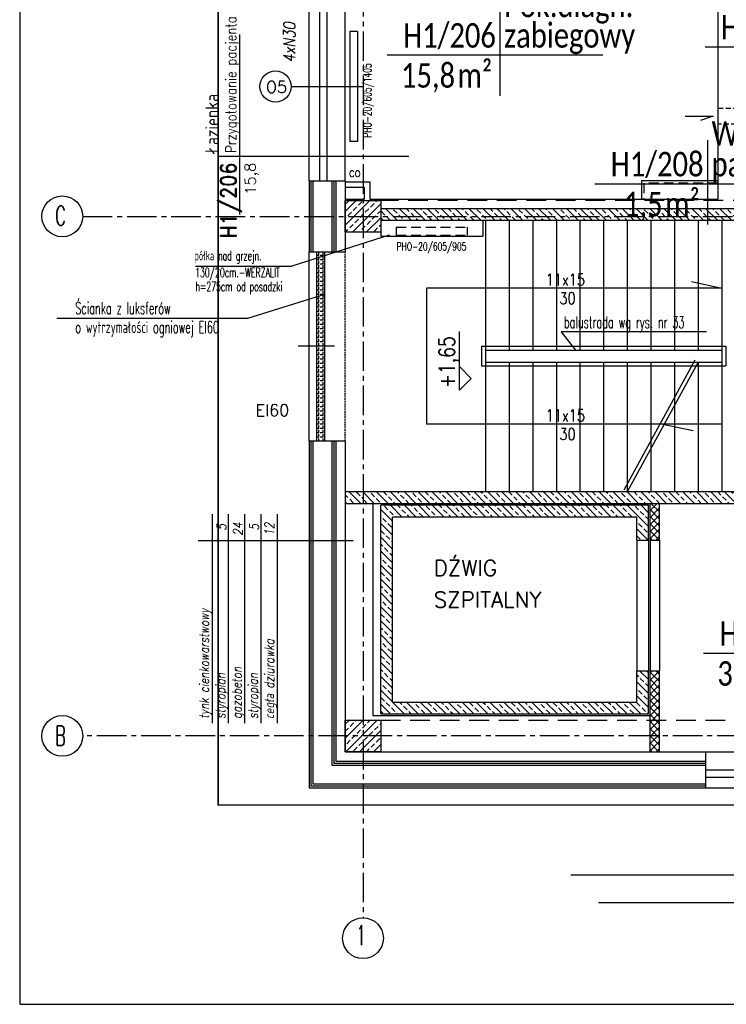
# Model space of a CAD drawing. Header units: millimetres. Extents: x 22487 to 25263, y -970 to 2939.
# Tile 1 of 11: x 22487 to 23384, y -970 to 281. Entities that reach past the tile are written whole.
import ezdxf
from ezdxf.enums import TextEntityAlignment as Align

# ---------------------------------------------------------------- set-up
doc = ezdxf.new("R2010")
doc.units = ezdxf.units.MM
for name, pattern in [('CENTER2', [1.125, 0.75, -0.125, 0.125, -0.125]), ('DASHED', [0.75, 0.5, -0.25]), ('DASHED2', [0.375, 0.25, -0.125]), ('HIDDEN', [0.375, 0.25, -0.125]), ('HIDDEN2', [0.1875, 0.125, -0.0625])]:
    doc.linetypes.add(name, pattern=pattern)
doc.layers.add('__zakres', color=10, linetype='Continuous', lineweight=35)
doc.layers.add('ŚCIANY_STARE', color=250, linetype='Continuous', lineweight=25)
for name, color, linetype in [('_A_metki', 19, 'Continuous'), ('A_PRZEKROJE', 7, 'Continuous'), ('a_półki', 3, 'Continuous'), ('A_PÓŁKI_CO_OPIS', 1, 'Continuous'), ('DACH', 7, 'Continuous'), ('DOCIEPLENIE', 8, 'Continuous'), ('GRAWITACJE', 1, 'HIDDEN2'), ('KRESKOWANIE', 251, 'Continuous'), ('ML-grzejniki', 3, 'Continuous'), ('ML-opis grzejniki', 1, 'Continuous'), ('NAZWY_POM_', 7, 'Continuous'), ('NAZWY_POM_ARCHITEKTURA', 7, 'Continuous'), ('NAZWY_POM_TECHNOLOGIA', 7, 'Continuous'), ('OKNA', 250, 'Continuous'), ('okna wywietrzaki', 250, 'Continuous'), ('OKNA_OPIS', 7, 'Continuous'), ('OPISY_ARCHITEKTURA', 7, 'Continuous'), ('OSIE', 1, 'CENTER2'), ('PODCIAGI', 251, 'DASHED'), ('s-piony c.o', 1, 'Continuous'), ('SCIANY_WEWNETRZNE', 5, 'Continuous'), ('SCIANY_ZEWNĘTRZNE', 5, 'Continuous'), ('SCIANY_ŻELBETOWE', 250, 'Continuous'), ('SLUPY', 250, 'Continuous'), ('TABELKA', 7, 'Continuous'), ('TEKST', 6, 'Continuous'), ('WIDOK', 250, 'Continuous'), ('ściany_p.pożar_kresk', 1, 'Continuous')]:
    doc.layers.add(name, color=color, linetype=linetype)
doc.styles.add('MM', font='calibri.ttf', dxfattribs={"width": 0.6, "height": 15})
doc.styles.add('ROMAND', font='romand', dxfattribs={"height": 20})
doc.styles.add('ROMANS', font='ROMANS.shx', dxfattribs={"width": 0.6})
doc.linetypes.add('BATTING', pattern='A,0.0001,-0.1,[134,ltypeshp.shx,S=0.1,R=0,X=-0.1,Y=0],-0.2,[134,ltypeshp.shx,S=0.1,R=180,X=0.1,Y=0],-0.1', length=0.4001)
doc.linetypes.add('OGRODZENIE1', pattern='A,0.25,-0.1,[133,ltypeshp.shx,S=0.1,R=0,X=-0.1,Y=0],-0.1,1', length=1.45)
doc.linetypes.add('ZIGZAG', pattern='A,0.0001,-0.2,[131,ltypeshp.shx,S=0.2,R=0,X=-0.2,Y=0],-0.4,[131,ltypeshp.shx,S=0.2,R=180,X=0.2,Y=0],-0.2', length=0.8001)
pattern_1 = [(315, (22705.294, -721.09), (8.83883, 8.83883), []), (315, (22709.714, -716.67), (8.83883, 8.83883), [6.25, -3.125])]
pattern_2 = [(315, (40101.712, -1800.323), (8.838835, 8.838835), []), (315, (40106.131, -1795.904), (8.838835, 8.838835), [6.25, -3.125])]
pattern_3 = [(45, (21940.659, -6942.751), (-4.490128, 4.490128), []), (135, (21940.659, -6942.751), (-4.490128, -4.490128), [])]

# ---------------------------------------------------------------- blocks, each defined once
blk = doc.blocks.new('OKNO_SCIANA_1X1')
for p, q in [((0.5, 1.5), (0.5, -0.5)), ((0, 1), (1, 1)), ((0, 0.7), (1, 0.7)), ((0, 0.5), (1, 0.5)), ((0, 0), (1, 0))]:
    blk.add_line(p, q)
blk = doc.blocks.new('NR_POMIESZCZENIA')
for p, q in [((0, 33.1), (0, -38.5)), ((-92.9, 0), (193.2, 0))]:
    blk.add_line(p, q)
at = {"style": 'ROMAND', "width": 0.9}
blk.add_attdef('205', text='', height=25, dxfattribs=at).set_placement((-10.2, 5.6), align=Align.RIGHT)
at = {"style": 'ROMANS', "width": 0.8}
for tag, p, height in [('SEKRETARIAT', (17.4, 5.6), 17), ('TERAKOTA', (16.1, -24.6), 12.5), ('FARBA', (17.6, -44.3), 12.5), ('SUFIT', (18.1, -63.8), 12.5)]:
    blk.add_attdef(tag, p, '', height=height, dxfattribs=at)
at = {"style": 'ROMANS'}
blk.add_attdef('25.50', text='', height=17, rotation=0.9, dxfattribs=at).set_placement((-10.3, -24.7), align=Align.RIGHT)
blk = doc.blocks.new('KOTA_RZUT')
for p, q in [((0, 0), (-15, 15)), ((-15, 15), (59.6, 15)), ((0, 0), (15, 15))]:
    blk.add_line(p, q)
at = {"style": 'ROMANS', "width": 0.8}
blk.add_attdef('POZIOM', text='', height=20, dxfattribs=at).set_placement((20.7, 21), align=Align.CENTER)
blk = doc.blocks.new('*U1771')
at = {"layer": '_A_metki', "color": 1}
for points in [[(50, 21.37), (50, -20)], [(-5.26, 0), (100.46, 0)]]:
    blk.add_lwpolyline(points, dxfattribs=at)
at = {"layer": '_A_metki', "insert": (46.18, -4), "char_height": 12, "width": 19.7618, "attachment_point": 3, "line_spacing_factor": 0.8, "style": 'MM'}
blk.add_mtext('{\\W0.8;m²}', dxfattribs=at)
at = {"layer": '_A_metki', "style": 'MM', "width": 0.8}
for tag, p in [('NAZWA 1', (52, 15)), ('NAZWA 2', (52, 0))]:
    blk.add_attdef(tag, text='', height=12, dxfattribs=at).set_placement(p, align=Align.BOTTOM_LEFT)
for tag, p in [('nr pom.', (48, 0)), ('POW', (24.18, -21.08))]:
    blk.add_attdef(tag, text='', height=12, dxfattribs=at).set_placement(p, align=Align.BOTTOM_RIGHT)
blk.add_attdef('POW.', text='', height=12, dxfattribs=at).set_placement((28, -4), align=Align.TOP_RIGHT)
at = {"layer": '_A_metki', "style": 'MM', "oblique": 15, "width": 0.8}
blk.add_attdef('posadzka', text='', height=12, dxfattribs=at).set_placement((52, -4), align=Align.TOP_LEFT)

msp = doc.modelspace()

# ---------------------------------------------------------------- hatches: boundary and pattern name
at = {"layer": 'KRESKOWANIE'}
h = msp.add_hatch(dxfattribs=at)
h.set_pattern_fill('BRASS', color=256, scale=50, angle=45, style=0)
h.set_pattern_definition([(45, (40101.712, -1800.323), (-8.838835, 8.838835), []), (45, (40097.292, -1795.904), (-8.838835, 8.838835), [6.25, -3.125])])
h.paths.add_polyline_path([(22922.7, 50.7), (22900.2, 50.7), (22900.2, 30.7), (22922.7, 30.7)])
h.paths.add_polyline_path([(22945.2, 50.7), (22922.7, 50.7), (22922.7, 30.7), (22945.2, 30.7)])
h.paths.add_polyline_path([(22945.2, 30.7), (22922.7, 30.7), (22922.7, 10.7), (22945.2, 10.7)])
h.paths.add_polyline_path([(22922.7, 30.7), (22900.2, 30.7), (22900.2, 10.7), (22922.7, 10.7)])
h = msp.add_hatch(dxfattribs=at)
h.set_pattern_fill('BRASS', color=256, scale=50, angle=315, style=0)
h.set_pattern_definition(pattern_1)
h.paths.add_polyline_path([(23452.7, 30.7), (23452.7, 40.7), (23082.7, 40.7), (23082.7, 30.7)])
h.paths.add_polyline_path([(23560.2, 30.7), (23560.2, 40.7), (23452.7, 40.7), (23452.7, 30.7)])
h.paths.add_polyline_path([(23560.2, 25.7), (23560.2, 30.7), (23452.7, 30.7), (23452.7, 25.7)])
h.paths.add_polyline_path([(23452.7, 25.7), (23452.7, 30.7), (23082.7, 30.7), (23082.7, 25.7)])
h.paths.add_polyline_path([(23082.7, 25.7), (23082.7, 30.7), (22997.7, 30.7), (22997.7, 25.7)])
h.paths.add_polyline_path([(23082.7, 30.7), (23082.7, 40.7), (22997.7, 40.7), (22997.7, 30.7)])
h.paths.add_polyline_path([(22945.2, 40.7), (22945.2, 30.7), (22997.7, 30.7), (22997.7, 40.7)])
h.paths.add_polyline_path([(22997.7, 25.7), (22997.7, 30.7), (22945.2, 30.7), (22945.2, 25.7)])
h = msp.add_hatch(dxfattribs=at)
h.set_pattern_fill('BRASS', color=256, scale=50, angle=315, style=0)
h.set_pattern_definition(pattern_2)
h.paths.add_polyline_path([(22922.7, -334.3), (22922.7, -319.3), (22900.2, -319.3), (22900.2, -334.3)])
h = msp.add_hatch(dxfattribs=at)
h.set_pattern_fill('BRASS', color=256, scale=50, angle=315, style=0)
h.set_pattern_definition(pattern_1)
h.paths.add_polyline_path([(22922.7, -319.3), (22922.7, -334.3), (23582.7, -334.3), (23582.7, -319.3)])
h = msp.add_hatch(dxfattribs=at)
h.set_pattern_fill('BRASS', color=256, scale=50, angle=315, style=0)
h.set_pattern_definition(pattern_2)
h.paths.add_polyline_path([(22945.2, -336.3), (22945.2, -601.3), (23285.2, -601.3), (23285.2, -546.5), (23270.2, -546.5), (23270.2, -586.3), (22960.2, -586.3), (22960.2, -351.3), (23270.2, -351.3), (23270.2, -380.5), (23285.2, -380.5), (23285.2, -336.3)])
h = msp.add_hatch(dxfattribs=at)
h.set_pattern_fill('BRASS', color=256, scale=50, angle=45, style=0)
h.set_pattern_definition([(45, (22705.294, -721.041), (-8.83883, 8.83883), []), (45, (22700.875, -716.622), (-8.83883, 8.83883), [6.25, -3.125])])
h.paths.add_polyline_path([(22922.7, -609.3), (22900.2, -609.3), (22900.2, -629.3), (22922.7, -629.3)])
h.paths.add_polyline_path([(22945.2, -609.3), (22922.7, -609.3), (22922.7, -629.3), (22945.2, -629.3)])
h.paths.add_polyline_path([(22945.2, -629.3), (22922.7, -629.3), (22922.7, -649.3), (22945.2, -649.3)])
h.paths.add_polyline_path([(22922.7, -629.3), (22900.2, -629.3), (22900.2, -649.3), (22922.7, -649.3)])
at = {"layer": 'OKNA'}
h = msp.add_hatch(dxfattribs=at)
h.set_pattern_fill('ANGLE', color=256, scale=20, angle=90, style=0)
h.set_pattern_definition([(90, (27453.7575, 13879.653), (-5.5, 3e-16), [4, -1.5]), (180, (27453.7575, 13879.653), (-7e-16, -5.5), [4, -1.5])])
h.paths.add_polyline_path([(22864.2, -14.3), (22864.2, -254.3), (22874.2, -254.3), (22874.2, -14.3)])
at = {"layer": 'ściany_p.pożar_kresk', "ltscale": 50}
h = msp.add_hatch(dxfattribs=at)
h.set_pattern_fill('NET', color=256, scale=2, angle=45, style=0)
h.set_pattern_definition(pattern_3)
h.paths.add_polyline_path([(23299.2, -334.3), (23287.2, -334.3), (23287.2, -380.5), (23299.2, -380.5)])
h = msp.add_hatch(dxfattribs=at)
h.set_pattern_fill('NET', color=256, scale=2, angle=45, style=0)
h.set_pattern_definition(pattern_3)
h.paths.add_polyline_path([(23299.2, -546.5), (23287.2, -546.5), (23287.2, -609.3), (23299.2, -609.3)])
h.paths.add_polyline_path([(23299.2, -609.3), (23287.2, -609.3), (23287.2, -629.3), (23299.2, -629.3)])
h.paths.add_polyline_path([(23299.2, -629.3), (23287.2, -629.3), (23287.2, -649.3), (23299.2, -649.3)])

# ---------------------------------------------------------------- linework, layer by layer
at = {"layer": '__zakres', "linetype": 'OGRODZENIE1', "ltscale": 40}
msp.add_lwpolyline([(22738.8, 2815), (23959.9, 2815), (23952.7, 1745.2), (24427.5, 1745.2), (24429.1, 1125.4), (24617.7, 1125.4), (24617.7, 807.2), (24473.7, 807.2), (24473.7, 551), (24850.4, 551), (24850.4, -716.4), (22738.8, -717.3), (22738.8, 2815)], dxfattribs=at)
at = {"layer": 'A_PRZEKROJE', "ltscale": 50}
msp.add_line((22910, -381.4), (22713.2, -381.4), dxfattribs=at)
at = {"layer": 'a_półki', "ltscale": 25}
for p, q in [((23075, 25.7), (23075, 5.7)), ((22945.2, 10.7), (22945.2, 5.7))]:
    msp.add_line(p, q, dxfattribs=at)
at = {"layer": 'a_półki'}
msp.add_line((22945.2, 5.7), (23075, 5.7), dxfattribs=at)
at = {"layer": 'A_PÓŁKI_CO_OPIS', "linetype": 'Continuous'}
for p in [(22955.9, 7), (22710.1, -32.6)]:
    msp.add_line(p, (22832.3, -32.6), dxfattribs=at)
at = {"layer": 'DACH', "color": 9}
for p, q in [((23414.2, -806.2), (23186.7, -806.2)), ((23421.7, -841.3), (23221.7, -841.3))]:
    msp.add_line(p, q, dxfattribs=at)
at = {"layer": 'DOCIEPLENIE', "linetype": 'BATTING', "ltscale": 0.2}
for p, q in [((22854.2, 75.7), (22854.2, -14.3)), ((22883.1, 75.7), (22883.1, -14.3)), ((22888.1, 75.7), (22888.1, -14.3))]:
    msp.add_line(p, q, dxfattribs=at)
at = {"layer": 'DOCIEPLENIE', "linetype": 'ZIGZAG', "ltscale": 5}
for p, q in [((22856.6, 75.7), (22856.6, -14.3)), ((22885.6, 75.7), (22885.6, -14.3)), ((22856.6, -254.3), (22856.6, -692.9)), ((22885.6, -254.3), (22885.6, -663.9)), ((22885.6, -663.9), (23357.6, -663.8)), ((22856.6, -692.9), (23357.6, -692.8))]:
    msp.add_line(p, q, dxfattribs=at)
at = {"layer": 'DOCIEPLENIE'}
for p, q in [((22854.2, -254.3), (22854.2, -695.3)), ((22883.2, -254.3), (22883.2, -666.3)), ((22888.2, -254.3), (22888.2, -661.3)), ((22888.2, -661.3), (23357.8, -661.3)), ((22883.2, -666.3), (23357.8, -666.3)), ((22854.2, -695.3), (23357.8, -695.3))]:
    msp.add_line(p, q, dxfattribs=at)
at = {"layer": 'GRAWITACJE', "linetype": 'HIDDEN2', "ltscale": 50}
for p, q in [((23605.2, 167.7), (23373.2, 167.7)), ((23565.2, 147.7), (23373.2, 147.7))]:
    msp.add_line(p, q, dxfattribs=at)
at = {"layer": 'GRAWITACJE', "color": 3, "linetype": 'Continuous'}
for p, q in [((23331.7, 158.1), (23367.1, 158.1)), ((23367.1, 158.1), (23351.4, 152.3))]:
    msp.add_line(p, q, dxfattribs=at)
at = {"layer": 'ML-grzejniki', "ltscale": 50}
for p, q in [((22905.9, 265.7), (22905.9, 125.7)), ((22915.9, 265.7), (22905.9, 265.7)), ((22915.9, 265.7), (22915.9, 125.7)), ((22915.9, 125.7), (22905.9, 125.7))]:
    msp.add_line(p, q, dxfattribs=at)
at = {"layer": 'ML-grzejniki', "linetype": 'DASHED2', "ltscale": 50}
for p, q in [((22965, 17), (22965, 7)), ((22965, 17), (23055, 17)), ((23055, 17), (23055, 7)), ((22965, 7), (23055, 7))]:
    msp.add_line(p, q, dxfattribs=at)
at = {"layer": 'NAZWY_POM_ARCHITEKTURA'}
msp.add_line((22745.6, 107.3), (22980.7, 107.3), dxfattribs=at)
at = {"layer": 'OKNA'}
for p, q in [((22864.2, -254.3), (22864.2, -14.3)), ((22874.2, -254.3), (22874.2, -14.3)), ((22886.4, -134.3), (22840.4, -134.3))]:
    msp.add_line(p, q, dxfattribs=at)
at = {"layer": 'OKNA_OPIS', "linetype": 'Continuous'}
msp.add_circle((22811.6, 195.7), 19.8, dxfattribs=at)
at = {"layer": 'OPISY_ARCHITEKTURA', "ltscale": 50}
for p, q in [((22776.4, -98.7), (22874.2, -68.3)), ((22534.1, -98.7), (22776.4, -98.7)), ((23174.5, -115.9), (23192.6, -139.3)), ((23359, -115.9), (23174.5, -115.9))]:
    msp.add_line(p, q, dxfattribs=at)
at = {"layer": 'OPISY_ARCHITEKTURA'}
for p, q in [((22731.4, -613.2), (22731.4, -347.5)), ((22752.1, -613.2), (22752.1, -347.5)), ((22772.8, -613.2), (22772.8, -347.5)), ((22793.4, -613.2), (22793.4, -347.5)), ((22814.1, -613.2), (22814.1, -347.5))]:
    msp.add_line(p, q, dxfattribs=at)
at = {"layer": 'OSIE', "ltscale": 50}
for p, q in [((22922.7, 2853.2), (22922.7, -860.4)), ((22566.8, 30.7), (24759.8, 30.7)), ((24759.8, -629.3), (22566.8, -629.3))]:
    msp.add_line(p, q, dxfattribs=at)
at = {"layer": 'PODCIAGI', "ltscale": 50}
for p, q in [((24580.2, 50.7), (22940.4, 50.7)), ((22945.2, -609.3), (24580.2, -609.3))]:
    msp.add_line(p, q, dxfattribs=at)
at = {"layer": 'SCIANY_WEWNETRZNE'}
for p, q in [((22900.2, 74.7), (22931.2, 74.7)), ((22900.2, 67.7), (22924.2, 67.7)), ((22924.2, 67.7), (22924.2, 52.7)), ((22931.2, 74.7), (22931.2, 52.7))]:
    msp.add_line(p, q, dxfattribs=at)
at = {"layer": 'SCIANY_ZEWNĘTRZNE'}
for p, q in [((22854.2, 75.7), (22900.2, 75.7)), ((22859.2, 75.7), (22859.2, -14.3)), ((22900.2, 75.7), (22900.2, 30.7)), ((22900.2, 30.7), (22900.2, -14.3)), ((22854.2, -14.3), (22900.2, -14.3)), ((22854.2, -254.3), (22900.2, -254.3)), ((22859.2, -254.3), (22859.2, -690.3)), ((22900.2, -254.3), (22900.2, -649.3)), ((22900.2, -649.3), (23357.8, -649.3)), ((23357.8, -695.3), (23357.8, -649.3)), ((22859.2, -690.3), (23357.8, -690.3))]:
    msp.add_line(p, q, dxfattribs=at)
at = {"layer": 'SCIANY_ŻELBETOWE'}
for p, q in [((22945.2, 40.7), (23560.2, 40.7)), ((22945.2, 25.7), (23560.2, 25.7)), ((23582.7, -319.3), (22900.2, -319.3)), ((23582.7, -334.3), (22900.2, -334.3)), ((23285.2, -336.3), (22945.2, -336.3)), ((22945.2, -601.3), (22945.2, -336.3)), ((23285.2, -380.5), (23285.2, -336.3)), ((23270.2, -351.3), (22960.2, -351.3)), ((22960.2, -586.3), (22960.2, -351.3)), ((23270.2, -380.5), (23270.2, -351.3)), ((23270.2, -380.5), (23285.2, -380.5)), ((23270.2, -546.5), (23285.2, -546.5)), ((23270.2, -586.3), (23270.2, -546.5)), ((23285.2, -601.3), (23285.2, -546.5)), ((22960.2, -586.3), (23270.2, -586.3)), ((22945.2, -601.3), (23285.2, -601.3))]:
    msp.add_line(p, q, dxfattribs=at)
at = {"layer": 'SLUPY'}
for points in [[(22900.2, 50.7), (22945.2, 50.7), (22945.2, 10.7), (22900.2, 10.7)], [(22900.2, -609.3), (22945.2, -609.3), (22945.2, -649.3), (22900.2, -649.3)], [(22900.2, -609.3), (22945.2, -609.3), (22945.2, -649.3), (22900.2, -649.3)]]:
    msp.add_lwpolyline(points, close=True, dxfattribs=at)
at = {"layer": 'TABELKA', "ltscale": 25}
for p, q in [((22486.8, 2938.7), (22486.8, -970.2)), ((22487.3, -970.2), (25257.3, -970.2))]:
    msp.add_line(p, q, dxfattribs=at)
at = {"layer": 'TEKST'}
for centre in [(22540.9, 30.7), (22540.9, -629.3), (22922.7, -886.3)]:
    msp.add_circle(centre, 25.9, dxfattribs=at)
at = {"layer": 'WIDOK'}
for p, q in [((23373.2, 75.7), (23276.4, 75.7)), ((23276.4, 75.7), (23276.4, 52.7)), ((23078.2, 25.7), (23078.2, -319.3)), ((23108.2, 25.7), (23108.2, -139.3)), ((23138.2, 25.7), (23138.2, -139.3)), ((23168.2, 25.7), (23168.2, -139.3)), ((23198.2, 25.7), (23198.2, -139.3)), ((23228.2, 25.7), (23228.2, -139.3)), ((23258.2, 25.7), (23258.2, -139.3)), ((23288.2, 25.7), (23288.2, -139.3)), ((23318.2, 25.7), (23318.2, -139.3)), ((23348.2, 25.7), (23348.2, -139.3)), ((23378.2, 25.7), (23378.2, -319.3)), ((22854.2, -254.3), (22854.2, -14.3)), ((23378.2, -60.6), (23003.2, -60.6)), ((23003.2, -60.6), (23003.2, -233.1)), ((23339.8, -52.1), (23378.2, -60.6)), ((23073.2, -134.3), (23383.2, -134.3)), ((23073.2, -134.3), (23073.2, -159.3)), ((23383.2, -134.3), (23383.2, -159.3)), ((23078.2, -139.3), (23378.2, -139.3)), ((23073.2, -159.3), (23383.2, -159.3)), ((23078.2, -154.3), (23378.2, -154.3)), ((23108.2, -154.3), (23108.2, -319.3)), ((23138.2, -154.3), (23138.2, -319.3)), ((23168.2, -154.3), (23168.2, -319.3)), ((23198.2, -154.3), (23198.2, -319.3)), ((23228.2, -154.3), (23228.2, -319.3)), ((23343.9, -151.9), (23253.9, -316.9)), ((23258.2, -154.3), (23258.2, -319.3)), ((23348.2, -154.3), (23258.2, -319.3)), ((23288.2, -154.3), (23288.2, -319.3)), ((23318.2, -154.3), (23318.2, -319.3)), ((23348.2, -154.3), (23348.2, -319.3)), ((23378.2, -233.1), (23003.2, -233.1)), ((23303.2, -233.1), (23341.7, -241.5)), ((22935.2, -334.3), (22935.2, -603.3)), ((23270.2, -380.5), (23270.2, -546.5)), ((23285.2, -380.5), (23285.2, -546.5)), ((23287.2, -380.5), (23287.2, -546.5)), ((23299.2, -380.5), (23299.2, -546.5)), ((22935.2, -603.3), (23287.2, -603.3))]:
    msp.add_line(p, q, dxfattribs=at)
at = {"layer": 'WIDOK', "linetype": 'HIDDEN', "ltscale": 50}
for p, q in [((23279.4, 72.7), (23279.4, 52.7)), ((23373.2, 72.7), (23279.4, 72.7))]:
    msp.add_line(p, q, dxfattribs=at)
at = {"layer": 'WIDOK', "linetype": 'HIDDEN'}
msp.add_line((22900.2, -254.3), (22900.2, -14.3), dxfattribs=at)
at = {"layer": 'ŚCIANY_STARE'}
for p, q in [((23373.2, 393.7), (23373.2, 222.7)), ((23373.2, 222.7), (23373.2, 52.7)), ((22900.2, 52.7), (22924.2, 52.7)), ((22931.2, 52.7), (23373.2, 52.7)), ((23287.2, -380.5), (23287.2, -334.3)), ((23299.2, -380.5), (23299.2, -334.3)), ((23287.2, -380.5), (23299.2, -380.5)), ((23287.2, -649.3), (23287.2, -546.5)), ((23287.2, -546.5), (23299.2, -546.5)), ((23299.2, -649.3), (23299.2, -546.5))]:
    msp.add_line(p, q, dxfattribs=at)

# ---------------------------------------------------------------- block references
at = {"layer": '_A_metki'}
ref = msp.add_blockref('*U1771', (22967, 235.7), dxfattribs=dict(at, xscale=2.592, yscale=2.592, zscale=2.592))
ref.add_attrib('NAZWA 2', 'zabiegowy', dxfattribs={"height": 31.1, "style": 'MM', "width": 0.8}).set_placement((23101.8, 235.7), align=Align.BOTTOM_LEFT)
ref.add_attrib('NAZWA 1', 'Pok.diagn.', dxfattribs={"height": 31.1, "style": 'MM', "width": 0.8}).set_placement((23101.8, 274.5), align=Align.BOTTOM_LEFT)
ref.add_attrib('nr pom.', 'H1/206', dxfattribs={"height": 31.1, "style": 'MM', "width": 0.8}).set_placement((23091.4, 235.7), align=Align.BOTTOM_RIGHT)
ref.add_attrib('POW.', '15,8', dxfattribs={"height": 31.1, "style": 'MM', "width": 0.8}).set_placement((23039.6, 225.3), align=Align.TOP_RIGHT)
ref = msp.add_blockref('*U1771', (23370.6, 246.2), dxfattribs=dict(at, xscale=2.592, yscale=2.592, zscale=2.592))
ref.add_attrib('NAZWA 2', 'Przedsionek', dxfattribs={"height": 31.104, "style": 'MM', "width": 0.8}).set_placement((23505.4, 246.2), align=Align.BOTTOM_LEFT)
ref.add_attrib('nr pom.', 'H1/207', dxfattribs={"height": 31.1, "style": 'MM', "width": 0.8}).set_placement((23495, 246.2), align=Align.BOTTOM_RIGHT)
ref.add_attrib('POW.', '3,9', dxfattribs={"height": 31.1, "style": 'MM', "width": 0.8}).set_placement((23443.1, 235.8), align=Align.TOP_RIGHT)
ref = msp.add_blockref('*U1771', (23230.6, 72.2), dxfattribs=dict(at, xscale=2.592, yscale=2.592, zscale=2.592))
ref.add_attrib('NAZWA 2', 'pacjent', dxfattribs={"height": 31.1, "style": 'MM', "width": 0.8}).set_placement((23365.3, 72.2), align=Align.BOTTOM_LEFT)
ref.add_attrib('NAZWA 1', 'Wc D', dxfattribs={"height": 31.1, "style": 'MM', "width": 0.8}).set_placement((23365.3, 111), align=Align.BOTTOM_LEFT)
ref.add_attrib('nr pom.', 'H1/208', dxfattribs={"height": 31.1, "style": 'MM', "width": 0.8}).set_placement((23355, 72.2), align=Align.BOTTOM_RIGHT)
ref.add_attrib('POW.', '1,5', dxfattribs={"height": 31.1, "style": 'MM', "width": 0.8}).set_placement((23303.1, 61.8), align=Align.TOP_RIGHT)
ref = msp.add_blockref('*U1771', (23368.7, -524), dxfattribs=dict(at, xscale=2.592, yscale=2.592, zscale=2.592))
ref.add_attrib('NAZWA 2', 'windowy', dxfattribs={"height": 31.1, "style": 'MM', "width": 0.8}).set_placement((23503.4, -524), align=Align.BOTTOM_LEFT)
ref.add_attrib('NAZWA 1', 'Hol', dxfattribs={"height": 31.1, "style": 'MM', "width": 0.8}).set_placement((23503.4, -485.1), align=Align.BOTTOM_LEFT)
ref.add_attrib('nr pom.', 'H1/201', dxfattribs={"height": 31.1, "style": 'MM', "width": 0.8}).set_placement((23493.1, -524), align=Align.BOTTOM_RIGHT)
ref.add_attrib('POW.', '36,5', dxfattribs={"height": 31.1, "style": 'MM', "width": 0.8}).set_placement((23441.2, -534.4), align=Align.TOP_RIGHT)
at = {"layer": 'NAZWY_POM_', "rotation": 90}
msp.add_blockref('KOTA_RZUT', (23060.1, -175.2), dxfattribs=at).add_auto_attribs({'POZIOM': '+1,65'})
at = {"layer": 'NAZWY_POM_ARCHITEKTURA'}
ref = msp.add_blockref('NR_POMIESZCZENIA', (22766.3, 107.3), dxfattribs=dict(at, xscale=0.8000000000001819, yscale=0.8000000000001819, zscale=0.8000000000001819, rotation=90))
ref.add_attrib('205', 'H1/206', dxfattribs={"layer": '0', "height": 20, "rotation": 90, "style": 'ROMAND', "width": 0.9}).set_placement((22761.8, 99.1), align=Align.RIGHT)
ref.add_attrib('25.50', '15,8', dxfattribs={"layer": '0', "height": 13.6, "rotation": 90.9, "style": 'ROMANS'}).set_placement((22786.1, 99), align=Align.RIGHT)
ref.add_attrib('SEKRETARIAT', 'Przygotowanie pacjenta', (22761.8, 111.3), dxfattribs={"layer": '0', "height": 13.6, "rotation": 90, "style": 'ROMANS', "width": 0.8})
at = {"layer": 'OKNA', "xscale": -239.9999999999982, "yscale": -46, "zscale": 239.9999999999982, "rotation": 270.0000000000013}
msp.add_blockref('OKNO_SCIANA_1X1', (22900.2, 75.7), dxfattribs=at)
at = {"layer": 'OKNA', "xscale": 180, "yscale": -45.98806570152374, "zscale": 180}
msp.add_blockref('OKNO_SCIANA_1X1', (23357.8, -649.3), dxfattribs=at)

# ---------------------------------------------------------------- texts
at = {"layer": 'A_PÓŁKI_CO_OPIS', "linetype": 'HIDDEN', "style": 'ROMANS', "width": 0.6}
for s, p in [('półka nad grzejn.', (22708.8, -25.2)), ('130/20cm.-WERZALIT', (22709.5, -46.5)), ('h=275cm od posadzki', (22709.9, -64.4))]:
    msp.add_text(s, height=12, dxfattribs=at).set_placement(p)
at = {"layer": 'ML-opis grzejniki', "style": 'ROMANS', "width": 0.7}
msp.add_text('PHO-20/605/1405', height=10, rotation=90, dxfattribs=at).set_placement((22933.3, 130.6))
msp.add_text('PHO-20/605/905', height=10, dxfattribs=at).set_placement((22965.5, -12.5))
at = {"layer": 'NAZWY_POM_ARCHITEKTURA', "style": 'ROMANS', "width": 0.8}
msp.add_text('Łazienka', height=17, rotation=90, dxfattribs=at).set_placement((22739.5, 110.9))
at = {"layer": 'NAZWY_POM_TECHNOLOGIA', "style": 'ROMANS'}
for s, p in [('DŹWIG ', (23012.4, -426)), ('SZPITALNY', (23012.4, -466.2))]:
    msp.add_text(s, height=20, dxfattribs=at).set_placement(p)
at = {"layer": 'okna wywietrzaki', "style": 'ROMANS', "oblique": 10, "width": 0.8}
msp.add_text('4xN30', height=15, rotation=90, dxfattribs=at).set_placement((22829.2, 226.3), align=Align.MIDDLE_LEFT)
at = {"layer": 'OKNA_OPIS', "linetype": 'Continuous', "style": 'ROMAND'}
for s, p in [('O5', (22799.3, 187.6)), ('EI60', (22786.1, -223.1))]:
    msp.add_text(s, height=15, dxfattribs=at).set_placement(p)
at = {"layer": 'OPISY_ARCHITEKTURA', "linetype": 'Continuous', "style": 'ROMANS', "width": 0.8}
for s, p in [('11x15', (23154.6, -57.3)), ('30', (23172.1, -80.8)), ('11x15', (23154.6, -229.8)), ('30', (23172.1, -253.3))]:
    msp.add_text(s, height=15, dxfattribs=at).set_placement(p)
at = {"layer": 'OPISY_ARCHITEKTURA', "ltscale": 50, "style": 'ROMANS', "width": 0.6}
for s, p in [('Ścianka z luksferów', (22557.4, -93.4)), ('o wytrzymałości ogniowej EI60', (22557.4, -117.6)), ('balustrada wg rys. nr 33', (23177.8, -111.3))]:
    msp.add_text(s, height=15, dxfattribs=at).set_placement(p)
at = {"layer": 'OPISY_ARCHITEKTURA', "style": 'ROMANS', "oblique": 10, "width": 0.8}
for s, p in [('24', (22763.8, -374.9)), ('12 ', (22803.8, -374.9)), (' 5', (22743.1, -374.9)), (' 5', (22784.4, -374.9)), ('tynk cienkowarstwowy', (22721.1, -607.7)), ('cegła dziurawka', (22803.8, -607.7)), ('gazobeton', (22762.5, -607.7)), ('styropian', (22741.8, -607.7)), ('styropian', (22783.1, -607.7))]:
    msp.add_text(s, height=12, rotation=90, dxfattribs=at).set_placement(p, align=Align.MIDDLE_LEFT)
at = {"layer": 's-piony c.o', "ltscale": 50, "style": 'ROMANS', "width": 0.8}
msp.add_text('co', height=12, dxfattribs=at).set_placement((22904.7, 80.8))
at = {"layer": 'TEKST', "style": 'ROMANS', "width": 0.6}
for s, p in [('C', (22531.9, 19)), ('B', (22531.9, -641.6)), ('1', (22913.8, -895.1))]:
    msp.add_text(s, height=25, dxfattribs=at).set_placement(p)

doc.saveas('drawing.dxf')
